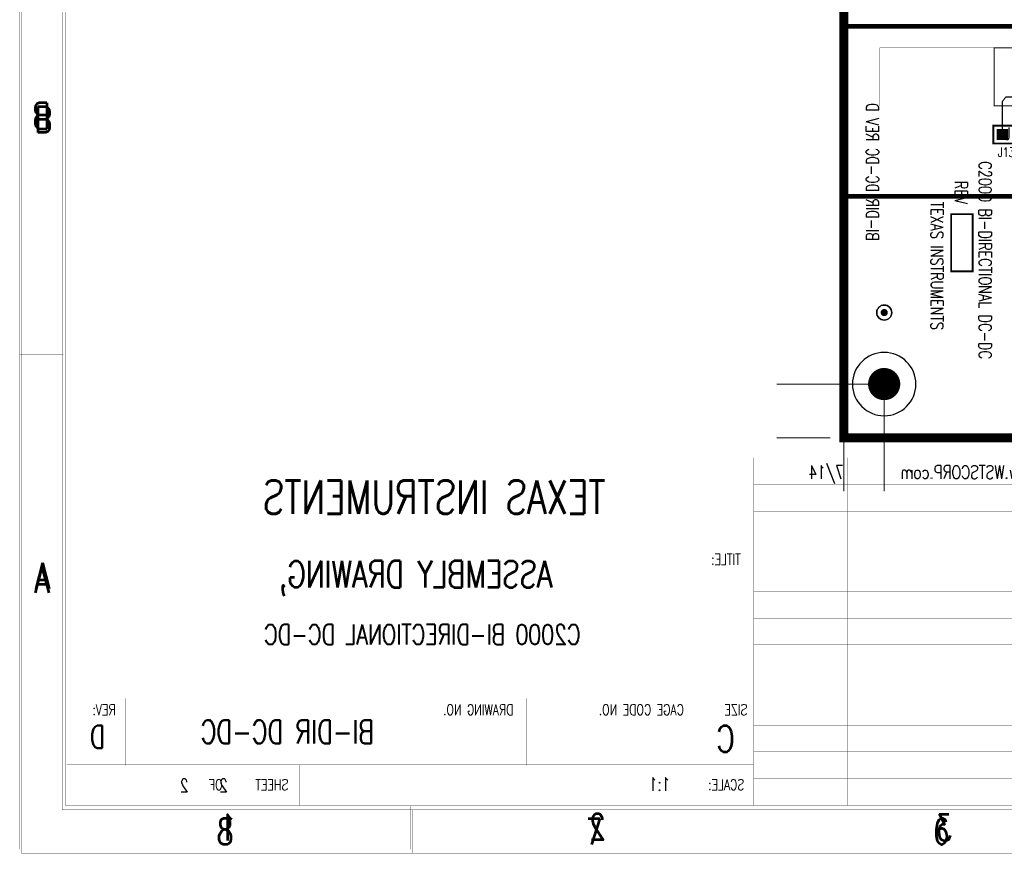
# Model space of a CAD drawing. Extents: x -4.8 to 11.7, y -3.6 to 8.1.
# Tile 1 of 53: x -4.8 to 0.7, y -2.6 to 2. Entities that reach past the tile are written whole.
import ezdxf
from ezdxf.enums import TextEntityAlignment as Align

# ---------------------------------------------------------------- set-up
doc = ezdxf.new("R2010")
doc.units = 0
for name, pattern in [('KEEPOUT_00011101$0', [2, 1, 1]), ('KEEPOUT_00011110$0', [2, 1, 1]), ('SIG_137', [2, 1, 1]), ('TRMIDX_2048', [2, 1, 1]), ('TRMIDX_4096', [2, 1, 1])]:
    doc.linetypes.add(name, pattern=pattern)
for name, color, linetype in [('2D_LINE_02', 231, 'CONTINUOUS'), ('2D_LINE_03', 112, 'CONTINUOUS'), ('2D_LINE_129', 2, 'CONTINUOUS'), ('2D_LINE_130', 106, 'CONTINUOUS'), ('BOARD_OUTLINE_00', 254, 'CONTINUOUS'), ('COPPER_123', 255, 'CONTINUOUS'), ('DIMENSION1_122', 254, 'CONTINUOUS'), ('DIMENSION2_122', 254, 'CONTINUOUS'), ('DIMENSION3_122', 254, 'CONTINUOUS'), ('DIMENSION4_122', 254, 'CONTINUOUS'), ('DIMENSION5_122', 254, 'CONTINUOUS'), ('DIMENSION6_122', 254, 'CONTINUOUS'), ('DIMENSION7_122', 254, 'CONTINUOUS'), ('DRIL_NPLTE_THRU_01', 16, 'CONTINUOUS'), ('DRIL_NPLTE_THRU_04', 176, 'CONTINUOUS'), ('DRIL_PLTE_THRU_01', 16, 'CONTINUOUS'), ('DRIL_PLTE_THRU_04', 176, 'CONTINUOUS'), ('DRIL_SYMBOL', 254, 'CONTINUOUS'), ('KEEPOUT_-1', 254, 'CONTINUOUS'), ('KEEPOUT_00', 2, 'CONTINUOUS'), ('KEEPOUT_01', 2, 'CONTINUOUS'), ('PADS_BOT', 5, 'CONTINUOUS'), ('PADS_INNER', 1, 'CONTINUOUS'), ('PADS_TOP', 1, 'CONTINUOUS'), ('PART_NAME_123', 255, 'CONTINUOUS'), ('PART_NAME_129', 2, 'CONTINUOUS'), ('PART_TOP_2DLINE_123', 255, 'CONTINUOUS'), ('PART_TOP_2DLINE_129', 2, 'CONTINUOUS'), ('TEXT_04', 5, 'CONTINUOUS'), ('TEXT_123', 255, 'CONTINUOUS'), ('TEXT_129', 2, 'CONTINUOUS'), ('TEXT_130', 106, 'CONTINUOUS'), ('TRACE_01', 1, 'CONTINUOUS')]:
    doc.layers.add(name, color=color, linetype=linetype)
doc.styles.add('W0$00075', font='simplex', dxfattribs={"width": 0.75})
doc.styles.add('W0$001', font='simplex', dxfattribs={"width": 0.75})
doc.styles.add('W0$006', font='simplex', dxfattribs={"width": 0.75})
doc.styles.add('W0$008', font='simplex', dxfattribs={"width": 0.75})
doc.styles.add('W0$01', font='simplex', dxfattribs={"width": 0.75})

# ---------------------------------------------------------------- blocks, each defined once
blk = doc.blocks.new('SMOOTH_0$01')
at = {"const_width": 0.005}
blk.add_lwpolyline([(-0.0025, 0, 1), (0.0025, 0, 1)], format="xyb", close=True, dxfattribs=at)
blk = doc.blocks.new('BOARD_1')
at = {"layer": 'BOARD_OUTLINE_00', "const_width": 0.01}
blk.add_lwpolyline([(0.0943, 1.2005), (7.4193, 1.2005), (7.4193, -5.5995), (0.0943, -5.5995)], close=True, dxfattribs=at)
at = {"layer": 'BOARD_OUTLINE_00'}
blk.add_blockref('SMOOTH_0$01', (0.0943, -5.5995), dxfattribs=at)
blk = doc.blocks.new('SMOOTH_0$001')
at = {"const_width": 0.0005}
blk.add_lwpolyline([(-0.00025, 0, 1), (0.00025, 0, 1)], format="xyb", close=True, dxfattribs=at)
blk = doc.blocks.new('DRAWING_89')
at = {"layer": '2D_LINE_130', "const_width": 0.001}
for points in [[(15.9061172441, -0.4698507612), (-0.5923828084, -0.4698507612), (-0.5923828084, 10.2056492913), (15.9061172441, 10.2056492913)], [(15.6786766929, -0.227225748), (-0.3345743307, -0.227225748), (-0.3345743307, 9.9630243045), (15.6786766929, 9.9630243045)]]:
    blk.add_lwpolyline(points, close=True, dxfattribs=at)
for points in [[(-0.3497577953, 2.2960743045), (-0.5923828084, 2.2960743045)], [(9.1542412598, 1.7187555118), (-0.336285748, 1.7187555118)], [(3.5094372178, -0.2241855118), (3.5094372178, 1.7187555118)], [(4.0325367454, -0.2241855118), (4.0325367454, 1.7187555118)], [(5.3804520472, 1.5692985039), (3.5122395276, 1.5692985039)], [(5.3804520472, 1.4198415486), (3.5122395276, 1.4198415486)], [(5.3804520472, 1.2703850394), (3.5122395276, 1.2703850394)], [(3.5122395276, 1.2330192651), (-0.336285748, 1.2330192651)], [(5.3804520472, 1.1209280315), (3.5122395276, 1.1209280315)], [(5.3804520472, 0.9714710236), (3.5122395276, 0.9714710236)], [(5.3804520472, 0.8220140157), (3.5122395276, 0.8220140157)], [(5.3804520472, 0.6725580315), (3.5122395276, 0.6725580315)], [(5.3804520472, 0.5231010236), (3.5122395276, 0.5231010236)], [(3.5122395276, 0.3736425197), (-0.336285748, 0.3736425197)], [(0, 0), (0, 0.3736425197)], [(2.2418550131, 0), (2.2418550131, 0.3736425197)], [(3.2133255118, 0), (3.2133255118, 0.3736425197)], [(5.3804520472, 0.3736440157), (3.5122395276, 0.3736440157)], [(5.3804520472, 0.2241870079), (3.5122395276, 0.2241870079)], [(5.3804520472, 0.07473), (3.5122395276, 0.07473)], [(3.5101620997, 0.0019753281), (-0.3278414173, 0.0019753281)], [(0.9714705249, -0.2241855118), (0.9714705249, 0)], [(2.7649545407, -0.2241855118), (2.7649545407, 0)], [(5.3804520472, -0.0747265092), (3.5122395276, -0.0747265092)], [(1.5912422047, -0.4698507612), (1.5912422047, -0.227225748)], [(3.5322422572, -0.4698507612), (3.5322422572, -0.227225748)]]:
    blk.add_lwpolyline(points, dxfattribs=at)
at = {"layer": '2D_LINE_130'}
for p in [(-0.5923828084, 2.2960743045), (-0.3497577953, 2.2960743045), (-0.336285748, 1.7187555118), (3.5094372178, 1.7187555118), (4.0325367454, 1.7187555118), (3.5122395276, 1.5692985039), (3.5122395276, 1.4198415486), (3.5122395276, 1.2703850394), (-0.336285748, 1.2330192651), (3.5122395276, 1.2330192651), (3.5122395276, 1.1209280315), (3.5122395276, 0.9714710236), (3.5122395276, 0.8220140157), (3.5122395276, 0.6725580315), (3.5122395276, 0.5231010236), (-0.336285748, 0.3736425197), (0, 0.3736425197), (2.2418550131, 0.3736425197), (3.2133255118, 0.3736425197), (3.5122395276, 0.3736440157), (3.5122395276, 0.3736425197), (3.5122395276, 0.2241870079), (3.5122395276, 0.07473), (-0.3278414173, 0.0019753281), (0, 0), (0.9714705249, 0), (2.2418550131, 0), (2.7649545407, 0), (3.2133255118, 0), (3.5101620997, 0.0019753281), (3.5122395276, -0.0747265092), (-0.3345743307, -0.227225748), (0.9714705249, -0.2241855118), (1.5912422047, -0.227225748), (2.7649545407, -0.2241855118), (3.5094372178, -0.2241855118), (3.5322422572, -0.227225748), (4.0325367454, -0.2241855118), (-0.5923828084, -0.4698507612), (1.5912422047, -0.4698507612), (3.5322422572, -0.4698507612)]:
    blk.add_blockref('SMOOTH_0$001', p, dxfattribs=at)
at = {"layer": 'TEXT_130', "style": 'W0$00075', "text_generation_flag": 2, "width": 0.75}
for s, height, p in [('B', 0.1455749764, (-0.4225452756, 3.5577243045)), ('www.WSTSCORP.com      7/14', 0.074732, (5.0947, 1.6003)), ('TITLE:', 0.059782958, (3.4375110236, 1.1209280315)), ('A', 0.1455749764, (-0.4225452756, 0.9858992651)), ('REV:', 0.059782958, (-0.0560538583, 0.2802318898)), ('DRAWING NO.', 0.059782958, (2.1671190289, 0.2802318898)), ('CAGE CODE NO.', 0.059782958, (3.1199148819, 0.2802318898)), ('SIZE', 0.059782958, (3.4748752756, 0.2802318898)), ('D', 0.126, (-0.1151, 0.0951)), ('C', 0.149457, (3.4030537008, 0.0726425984)), ('2    2', 0.074732, (0.5701172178, -0.1511007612)), ('SHEET     OF   ', 0.059782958, (0.9091319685, -0.1390214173)), ('1:1', 0.0747286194, (3.0441198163, -0.143928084)), ('SCALE:', 0.059782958, (3.4571795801, -0.1390214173)), ('2', 0.1455749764, (2.6830547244, -0.4164732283)), ('3', 0.1455749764, (4.6240547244, -0.421325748)), ('1', 0.1455749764, (0.6207422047, -0.421325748))]:
    blk.add_text(s, height=height, dxfattribs=at).set_placement(p)
for s, height, p in [('TEXAS INSTRUMENTS ', 0.186816, (1.6763672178, 1.4988992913)), ('ASSEMBLY DRAWING,', 0.149457, (1.6201172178, 1.0676492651)), ('C2000 BI-DIRECTIONAL DC-DC', 0.112098, (1.6576172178, 0.7301492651)), ('BI-DIR DC-DC ', 0.130781, (0.8701172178, 0.1863992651))]:
    blk.add_text(s, height=height, dxfattribs=at).set_placement(p, align=Align.MIDDLE_CENTER)
blk = doc.blocks.new('DRAWING_94')
at = {"layer": '2D_LINE_129', "const_width": 0.001}
blk.add_lwpolyline([(0, 0), (16.4985000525, 0), (16.4985000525, 10.6755000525), (0, 10.6755000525)], close=True, dxfattribs=at)
at = {"layer": '2D_LINE_129'}
blk.add_blockref('SMOOTH_0$001', (0, 0), dxfattribs=at)
blk = doc.blocks.new('DRAWING_117')
at = {"layer": '2D_LINE_129', "const_width": 0.001}
blk.add_lwpolyline([(0, 0), (16.0132510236, 0), (16.0132510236, 10.1902500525), (0, 10.1902500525)], close=True, dxfattribs=at)
at = {"layer": '2D_LINE_129'}
blk.add_blockref('SMOOTH_0$001', (0, 0), dxfattribs=at)
blk = doc.blocks.new('DRAWING_128')
at = {"layer": '2D_LINE_129', "const_width": 0.001}
blk.add_lwpolyline([(0, 0), (0.2426249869, 0)], dxfattribs=at)
at = {"layer": '2D_LINE_129'}
for p in [(0, 0), (0.2426249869, 0)]:
    blk.add_blockref('SMOOTH_0$001', p, dxfattribs=at)
blk = doc.blocks.new('DRAWING_129')
at = {"layer": '2D_LINE_129', "const_width": 0.001}
blk.add_lwpolyline([(0, 0), (0, 0.2426250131)], dxfattribs=at)
at = {"layer": '2D_LINE_129'}
for p in [(0, 0.2426250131), (0, 0)]:
    blk.add_blockref('SMOOTH_0$001', p, dxfattribs=at)
blk = doc.blocks.new('DRAWING_130')
at = {"layer": '2D_LINE_129', "const_width": 0.001}
blk.add_lwpolyline([(0, 0), (0, 0.2426250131)], dxfattribs=at)
at = {"layer": '2D_LINE_129'}
for p in [(0, 0.2426250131), (0, 0)]:
    blk.add_blockref('SMOOTH_0$001', p, dxfattribs=at)
blk = doc.blocks.new('SMOOTH_0$05')
at = {"const_width": 0.025}
blk.add_lwpolyline([(-0.0125, 0, 1), (0.0125, 0, 1)], format="xyb", close=True, dxfattribs=at)
blk = doc.blocks.new('DRAWING_167')
at = {"layer": '2D_LINE_02', "const_width": 0.05}
blk.add_lwpolyline([(0.0943, 1.2005), (7.4193, 1.2005), (7.4193, -5.5995), (0.0943, -5.5995)], close=True, dxfattribs=at)
at = {"layer": '2D_LINE_02'}
blk.add_blockref('SMOOTH_0$05', (0.0943, -5.5995), dxfattribs=at)
blk = doc.blocks.new('DRAWING_168')
at = {"layer": '2D_LINE_03', "const_width": 0.05}
blk.add_lwpolyline([(0.0943, 1.2005), (7.4193, 1.2005), (7.4193, -5.5995), (0.0943, -5.5995)], close=True, dxfattribs=at)
at = {"layer": '2D_LINE_03'}
blk.add_blockref('SMOOTH_0$05', (0.0943, -5.5995), dxfattribs=at)
blk = doc.blocks.new('SMOOTH_0$025')
at = {"const_width": 0.0125}
blk.add_lwpolyline([(-0.00625, 0, 1), (0.00625, 0, 1)], format="xyb", close=True, dxfattribs=at)
blk = doc.blocks.new('DRAWING_169')
at = {"layer": '2D_LINE_03', "const_width": 0.025}
blk.add_lwpolyline([(0.02, 0), (-1.2255, 0), (-1.2255, 0.95), (3.2, 0.95), (3.2, 0.85), (4.1, 0.85), (4.1, 0.4), (4.15, 0.4), (4.15, -1.145), (3.74, -1.145), (3.74, 0.45), (0.02, 0.45)], close=True, dxfattribs=at)
at = {"layer": '2D_LINE_03'}
for p in [(-1.2255, 0.95), (3.2, 0.95), (3.2, 0.85), (4.1, 0.85), (0.02, 0.45), (3.74, 0.45), (4.1, 0.4), (4.15, 0.4), (-1.2255, 0), (0.02, 0), (3.74, -1.145), (4.15, -1.145)]:
    blk.add_blockref('SMOOTH_0$025', p, dxfattribs=at)
blk = doc.blocks.new('DRAWING_170')
at = {"layer": '2D_LINE_03', "const_width": 0.025}
blk.add_lwpolyline([(-0.015, 0.035), (-0.425, 0.035), (-0.425, 1.63), (-4.145, 1.63), (-4.145, 1.18), (-5.3905, 1.18), (-5.3905, -0.1697), (-0.015, -0.1697)], close=True, dxfattribs=at)
at = {"layer": '2D_LINE_03'}
for p in [(-4.145, 1.63), (-0.425, 1.63), (-5.3905, 1.18), (-4.145, 1.18), (-0.425, 0.035), (-0.015, 0.035), (-5.3905, -0.1697), (-0.015, -0.1697)]:
    blk.add_blockref('SMOOTH_0$025', p, dxfattribs=at)
blk = doc.blocks.new('DRAWING_276')
at = {"layer": '2D_LINE_02', "const_width": 0.05}
blk.add_lwpolyline([(0.0746, 0.0502), (4.145, 0.0502), (4.145, -0.675), (3.4351, -0.675), (3.4351, -0.9951), (3.57, -0.9951), (3.57, -4.45), (2.89, -4.45), (2.89, -3.38), (0.0746, -3.38)], close=True, dxfattribs=at)
at = {"layer": '2D_LINE_02'}
for p in [(0.0746, 0.0502), (4.145, 0.0502), (3.4351, -0.675), (4.145, -0.675), (3.4351, -0.9951), (3.57, -0.9951), (0.0746, -3.38), (2.89, -3.38), (2.89, -4.45), (3.57, -4.45)]:
    blk.add_blockref('SMOOTH_0$05', p, dxfattribs=at)
blk = doc.blocks.new('D_2dfeghi_539')
at = {"layer": 'DIMENSION1_122', "linetype": 'TRMIDX_4096', "const_width": 0.005}
blk.add_lwpolyline([(-0.55, 0)], close=True, dxfattribs=at)
at = {"layer": 'DIMENSION2_122', "linetype": 'TRMIDX_4096', "const_width": 0.005}
blk.add_lwpolyline([(-0.55, -0.3)], close=True, dxfattribs=at)
at = {"layer": 'DIMENSION3_122', "linetype": 'TRMIDX_4096', "const_width": 0.005}
blk.add_lwpolyline([(-0.55, 0), (-0.55, 0), (-0.55, 0)], close=True, dxfattribs=at)
at = {"layer": 'DIMENSION4_122', "linetype": 'TRMIDX_4096', "const_width": 0.005}
blk.add_lwpolyline([(-0.55, -0.3), (-0.55, -0.3), (-0.55, -0.3)], close=True, dxfattribs=at)
at = {"layer": 'DIMENSION5_122', "linetype": 'TRMIDX_4096', "const_width": 0.005}
blk.add_lwpolyline([(-0.05, 0), (-0.6, 0)], dxfattribs=at)
at = {"layer": 'DIMENSION6_122', "linetype": 'TRMIDX_4096', "const_width": 0.005}
blk.add_lwpolyline([(-0.3, -0.3), (-0.6, -0.3)], dxfattribs=at)
at = {"layer": 'DIMENSION7_122', "linetype": 'TRMIDX_4096', "const_width": 0.001}
for points in [[(0, 0), (2.62467e-05, 0)], [(-0.25, -0.3), (-0.2499737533, -0.3)]]:
    blk.add_lwpolyline(points, dxfattribs=at)
blk = doc.blocks.new('D_2dfeghi_540')
at = {"layer": 'DIMENSION1_122', "linetype": 'TRMIDX_4096', "const_width": 0.005}
blk.add_lwpolyline([(-0.55, 0)], close=True, dxfattribs=at)
at = {"layer": 'DIMENSION2_122', "linetype": 'TRMIDX_4096', "const_width": 0.005}
blk.add_lwpolyline([(-0.55, 6.5)], close=True, dxfattribs=at)
at = {"layer": 'DIMENSION3_122', "linetype": 'TRMIDX_4096', "const_width": 0.005}
blk.add_lwpolyline([(-0.55, 0), (-0.55, 0), (-0.55, 0)], close=True, dxfattribs=at)
at = {"layer": 'DIMENSION4_122', "linetype": 'TRMIDX_4096', "const_width": 0.005}
blk.add_lwpolyline([(-0.55, 6.5), (-0.55, 6.5), (-0.55, 6.5)], close=True, dxfattribs=at)
at = {"layer": 'DIMENSION5_122', "linetype": 'TRMIDX_4096', "const_width": 0.005}
blk.add_lwpolyline([(-0.05, 0), (-0.6, 0)], dxfattribs=at)
at = {"layer": 'DIMENSION6_122', "linetype": 'TRMIDX_4096', "const_width": 0.005}
blk.add_lwpolyline([(-0.275, 6.5), (-0.6, 6.5)], dxfattribs=at)
at = {"layer": 'DIMENSION7_122', "linetype": 'TRMIDX_4096', "const_width": 0.001}
for points in [[(-0.225, 6.5), (-0.2249737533, 6.5)], [(0, 0), (2.62467e-05, 0)]]:
    blk.add_lwpolyline(points, dxfattribs=at)
blk = doc.blocks.new('D_1dfeghi_541')
at = {"layer": 'DIMENSION1_122', "linetype": 'TRMIDX_2048', "const_width": 0.005}
blk.add_lwpolyline([(0, -0.55)], close=True, dxfattribs=at)
at = {"layer": 'DIMENSION2_122', "linetype": 'TRMIDX_2048', "const_width": 0.005}
blk.add_lwpolyline([(-0.225, -0.55)], close=True, dxfattribs=at)
at = {"layer": 'DIMENSION3_122', "linetype": 'TRMIDX_2048', "const_width": 0.005}
blk.add_lwpolyline([(0, -0.55), (0, -0.55), (0, -0.55)], close=True, dxfattribs=at)
at = {"layer": 'DIMENSION4_122', "linetype": 'TRMIDX_2048', "const_width": 0.005}
blk.add_lwpolyline([(-0.225, -0.55), (-0.225, -0.55), (-0.225, -0.55)], close=True, dxfattribs=at)
at = {"layer": 'DIMENSION5_122', "linetype": 'TRMIDX_2048', "const_width": 0.005}
blk.add_lwpolyline([(0, -0.05), (0, -0.6)], dxfattribs=at)
at = {"layer": 'DIMENSION6_122', "linetype": 'TRMIDX_2048', "const_width": 0.005}
blk.add_lwpolyline([(-0.225, -0.275), (-0.225, -0.6)], dxfattribs=at)
at = {"layer": 'DIMENSION7_122', "linetype": 'TRMIDX_2048', "const_width": 0.001}
for points in [[(0, 0), (2.62467e-05, 0)], [(-0.225, -0.225), (-0.2249737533, -0.225)]]:
    blk.add_lwpolyline(points, dxfattribs=at)
blk = doc.blocks.new('D_1dfeghi_542')
at = {"layer": 'DIMENSION1_122', "linetype": 'TRMIDX_2048', "const_width": 0.005}
blk.add_lwpolyline([(0, -0.55)], close=True, dxfattribs=at)
at = {"layer": 'DIMENSION3_122', "linetype": 'TRMIDX_2048', "const_width": 0.005}
blk.add_lwpolyline([(0, -0.55), (0, -0.55), (0, -0.55)], close=True, dxfattribs=at)
at = {"layer": 'DIMENSION5_122', "linetype": 'TRMIDX_2048', "const_width": 0.005}
blk.add_lwpolyline([(0, -0.05), (0, -0.6)], dxfattribs=at)
at = {"layer": 'DIMENSION7_122', "linetype": 'TRMIDX_2048', "const_width": 0.001}
blk.add_lwpolyline([(0, 0), (2.62467e-05, 0)], dxfattribs=at)
blk = doc.blocks.new('COPPER_548')
at = {"layer": 'COPPER_123', "const_width": 0.01}
blk.add_lwpolyline([(0, 0), (0.12, 0), (0.12, -0.32), (0, -0.32)], close=True, dxfattribs=at)
at = {"layer": 'COPPER_123'}
for p in [(0, 0), (0.12, 0), (0, -0.32), (0.12, -0.32)]:
    blk.add_blockref('SMOOTH_0$01', p, dxfattribs=at)
blk = doc.blocks.new('PART_BODY_TOP_208')
at = {"layer": 'PART_TOP_2DLINE_123', "const_width": 0.01}
blk.add_lwpolyline([(-0.05, -0.05), (-0.05, 0.05), (0.15, 0.05), (0.15, -0.05), (-0.05, -0.05)], dxfattribs=at)
at = {"layer": 'PART_TOP_2DLINE_129', "const_width": 0.001}
blk.add_lwpolyline([(-0.05, -0.05), (-0.05, 0.05), (0.15, 0.05), (0.15, -0.05), (-0.05, -0.05)], dxfattribs=at)
at = {"layer": 'PART_TOP_2DLINE_123'}
for p in [(-0.05, 0.05), (0.15, 0.05), (-0.05, -0.05), (-0.05, -0.05), (0.15, -0.05)]:
    blk.add_blockref('SMOOTH_0$01', p, dxfattribs=at)
at = {"layer": 'PART_TOP_2DLINE_129'}
for p in [(-0.05, 0.05), (0.15, 0.05), (-0.05, -0.05), (-0.05, -0.05), (0.15, -0.05)]:
    blk.add_blockref('SMOOTH_0$001', p, dxfattribs=at)
blk = doc.blocks.new('DRIL_SYMBOL_0$042')
at = {"layer": 'DRIL_SYMBOL', "const_width": 0.002}
for points in [[(-0.01, 0), (0.01, 0)], [(0, -0.01), (0, 0.01)]]:
    blk.add_lwpolyline(points, dxfattribs=at)
blk = doc.blocks.new('DRIL_HOLE_0$042')
at = {"const_width": 0.021}
blk.add_lwpolyline([(-0.0105, 0, 1), (0.0105, 0, 1)], format="xyb", close=True, dxfattribs=at)
blk.add_blockref('DRIL_SYMBOL_0$042', (0, 0))
blk = doc.blocks.new('PAD_75')
at = {"const_width": 0.031}
blk.add_lwpolyline([(0, -0.0155, 1), (0, 0.0155, 1)], format="xyb", close=True, dxfattribs=at)
blk = doc.blocks.new('PAD_76')
at = {"const_width": 0.062}
blk.add_lwpolyline([(-0.031, 0), (0.031, 0)], dxfattribs=at)
blk = doc.blocks.new('STK_TOP_53')
at = {"layer": 'DRIL_PLTE_THRU_01'}
blk.add_blockref('DRIL_HOLE_0$042', (0, 0), dxfattribs=at)
at = {"layer": 'DRIL_PLTE_THRU_04'}
blk.add_blockref('DRIL_HOLE_0$042', (0, 0), dxfattribs=at)
at = {"layer": 'PADS_BOT'}
blk.add_blockref('PAD_76', (0, 0), dxfattribs=at)
at = {"layer": 'PADS_INNER'}
blk.add_blockref('PAD_75', (0, 0), dxfattribs=at)
at = {"layer": 'PADS_TOP'}
blk.add_blockref('PAD_76', (0, 0), dxfattribs=at)
blk = doc.blocks.new('STK_TOP_54')
at = {"layer": 'DRIL_PLTE_THRU_01'}
blk.add_blockref('DRIL_HOLE_0$042', (0, 0), dxfattribs=at)
at = {"layer": 'DRIL_PLTE_THRU_04'}
blk.add_blockref('DRIL_HOLE_0$042', (0, 0), dxfattribs=at)
at = {"layer": 'PADS_BOT'}
blk.add_blockref('PAD_75', (0, 0), dxfattribs=at)
at = {"layer": 'PADS_INNER'}
blk.add_blockref('PAD_75', (0, 0), dxfattribs=at)
at = {"layer": 'PADS_TOP'}
blk.add_blockref('PAD_75', (0, 0), dxfattribs=at)
blk = doc.blocks.new('SYM_TOP_41')
for name, p in [('STK_TOP_53', (0, 0)), ('PART_BODY_TOP_208', (0, 0)), ('STK_TOP_54', (0.1, 0))]:
    blk.add_blockref(name, p)
blk = doc.blocks.new('PART_TOP_168')
blk.add_blockref('SYM_TOP_41', (0, 0))
at = {"layer": 'PART_NAME_123', "style": 'W0$008', "width": 0.75}
blk.add_text('J13', height=0.0525, dxfattribs=at).set_placement((-0.025, -0.125))
at = {"layer": 'PART_NAME_129', "style": 'W0$001', "width": 0.75}
blk.add_text('J13', height=0.07, dxfattribs=at).set_placement((0.01, -0.03))
blk = doc.blocks.new('SMOOTH_0$006')
at = {"const_width": 0.003}
blk.add_lwpolyline([(-0.0015, 0, 1), (0.0015, 0, 1)], format="xyb", close=True, dxfattribs=at)
blk = doc.blocks.new('PART_BODY_TOP_252')
at = {"layer": 'PART_TOP_2DLINE_123', "const_width": 0.006}
blk.add_lwpolyline([(-0.5, 0.2), (3.295, 0.2), (3.295, -0.125), (-0.5, -0.125)], close=True, dxfattribs=at)
at = {"layer": 'PART_TOP_2DLINE_129', "const_width": 0.001}
blk.add_lwpolyline([(-1.095, 0.2), (3.935, 0.2), (3.935, -0.125), (-1.095, -0.125)], close=True, dxfattribs=at)
at = {"layer": 'PART_TOP_2DLINE_123'}
for p in [(-0.5, 0.2), (3.295, 0.2), (-0.5, -0.125), (3.295, -0.125)]:
    blk.add_blockref('SMOOTH_0$006', p, dxfattribs=at)
at = {"layer": 'PART_TOP_2DLINE_129'}
for p in [(-1.095, 0.2), (3.935, 0.2), (-1.095, -0.125), (3.935, -0.125)]:
    blk.add_blockref('SMOOTH_0$001', p, dxfattribs=at)
blk = doc.blocks.new('DRIL_SYMBOL_0$03')
at = {"layer": 'DRIL_SYMBOL', "const_width": 0.002}
for points in [[(-0.01, 0), (0.01, 0)], [(0, -0.01), (0, 0.01)]]:
    blk.add_lwpolyline(points, dxfattribs=at)
blk = doc.blocks.new('DRIL_HOLE_0$03')
at = {"const_width": 0.015}
blk.add_lwpolyline([(-0.0075, 0, 1), (0.0075, 0, 1)], format="xyb", close=True, dxfattribs=at)
blk.add_blockref('DRIL_SYMBOL_0$03', (0, 0))
blk = doc.blocks.new('PAD_115')
at = {"const_width": 0.025}
blk.add_lwpolyline([(0, -0.0125, 1), (0, 0.0125, 1)], format="xyb", close=True, dxfattribs=at)
blk = doc.blocks.new('PAD_116')
at = {"const_width": 0.05}
blk.add_lwpolyline([(-0.025, 0), (0.025, 0)], dxfattribs=at)
blk = doc.blocks.new('STK_TOP_99')
at = {"layer": 'DRIL_PLTE_THRU_01'}
blk.add_blockref('DRIL_HOLE_0$03', (0, 0), dxfattribs=at)
at = {"layer": 'DRIL_PLTE_THRU_04'}
blk.add_blockref('DRIL_HOLE_0$03', (0, 0), dxfattribs=at)
at = {"layer": 'PADS_BOT'}
blk.add_blockref('PAD_116', (0, 0), dxfattribs=at)
at = {"layer": 'PADS_INNER'}
blk.add_blockref('PAD_115', (0, 0), dxfattribs=at)
at = {"layer": 'PADS_TOP'}
blk.add_blockref('PAD_116', (0, 0), dxfattribs=at)
blk = doc.blocks.new('STK_TOP_98')
at = {"layer": 'DRIL_PLTE_THRU_01'}
blk.add_blockref('DRIL_HOLE_0$03', (0, 0), dxfattribs=at)
at = {"layer": 'DRIL_PLTE_THRU_04'}
blk.add_blockref('DRIL_HOLE_0$03', (0, 0), dxfattribs=at)
at = {"layer": 'PADS_BOT'}
blk.add_blockref('PAD_115', (0, 0), dxfattribs=at)
at = {"layer": 'PADS_INNER'}
blk.add_blockref('PAD_115', (0, 0), dxfattribs=at)
at = {"layer": 'PADS_TOP'}
blk.add_blockref('PAD_115', (0, 0), dxfattribs=at)
blk = doc.blocks.new('DRIL_SYMBOL_0$096')
at = {"layer": 'DRIL_SYMBOL', "const_width": 0.002}
for points in [[(-0.01, 0), (0.01, 0)], [(0, -0.01), (0, 0.01)]]:
    blk.add_lwpolyline(points, dxfattribs=at)
blk = doc.blocks.new('DRIL_HOLE_0$096')
at = {"const_width": 0.048}
blk.add_lwpolyline([(-0.024, 0, 1), (0.024, 0, 1)], format="xyb", close=True, dxfattribs=at)
blk.add_blockref('DRIL_SYMBOL_0$096', (0, 0))
blk = doc.blocks.new('PAD_117')
at = {"const_width": 0.0025}
blk.add_lwpolyline([(0, -0.00125, 1), (0, 0.00125, 1)], format="xyb", close=True, dxfattribs=at)
blk = doc.blocks.new('STK_TOP_177')
at = {"layer": 'DRIL_NPLTE_THRU_01'}
blk.add_blockref('DRIL_HOLE_0$096', (0, 0), dxfattribs=at)
at = {"layer": 'DRIL_NPLTE_THRU_04'}
blk.add_blockref('DRIL_HOLE_0$096', (0, 0), dxfattribs=at)
at = {"layer": 'PADS_BOT'}
blk.add_blockref('PAD_117', (0, 0), dxfattribs=at)
at = {"layer": 'PADS_INNER'}
blk.add_blockref('PAD_117', (0, 0), dxfattribs=at)
at = {"layer": 'PADS_TOP'}
blk.add_blockref('PAD_117', (0, 0), dxfattribs=at)
blk = doc.blocks.new('SYM_TOP_85')
for name, p in [('PART_BODY_TOP_252', (0, 0)), ('STK_TOP_98', (0, 0.15)), ('STK_TOP_98', (0.1, 0.15)), ('STK_TOP_98', (0.2, 0.15)), ('STK_TOP_98', (0.5, 0.15)), ('STK_TOP_98', (0.6, 0.15)), ('STK_TOP_98', (0.7, 0.15)), ('STK_TOP_98', (0.8, 0.15)), ('STK_TOP_98', (0.9, 0.15)), ('STK_TOP_98', (1, 0.15)), ('STK_TOP_98', (1.1, 0.15)), ('STK_TOP_98', (1.2, 0.15)), ('STK_TOP_98', (1.5, 0.15)), ('STK_TOP_98', (1.6, 0.15)), ('STK_TOP_98', (1.7, 0.15)), ('STK_TOP_98', (1.8, 0.15)), ('STK_TOP_98', (1.9, 0.15)), ('STK_TOP_98', (2, 0.15)), ('STK_TOP_98', (2.1, 0.15)), ('STK_TOP_98', (2.2, 0.15)), ('STK_TOP_98', (2.3, 0.15)), ('STK_TOP_98', (2.4, 0.15)), ('STK_TOP_98', (2.5, 0.15)), ('STK_TOP_98', (2.6, 0.15)), ('STK_TOP_98', (2.7, 0.15)), ('STK_TOP_98', (2.8, 0.15)), ('STK_TOP_177', (-0.125, 0.035)), ('STK_TOP_98', (0.05, 0.075)), ('STK_TOP_98', (0.15, 0.075)), ('STK_TOP_98', (0.25, 0.075)), ('STK_TOP_98', (0.55, 0.075)), ('STK_TOP_98', (0.65, 0.075)), ('STK_TOP_98', (0.75, 0.075)), ('STK_TOP_98', (0.85, 0.075)), ('STK_TOP_98', (0.95, 0.075)), ('STK_TOP_98', (1.05, 0.075)), ('STK_TOP_98', (1.15, 0.075)), ('STK_TOP_98', (1.25, 0.075)), ('STK_TOP_98', (1.55, 0.075)), ('STK_TOP_98', (1.65, 0.075)), ('STK_TOP_98', (1.75, 0.075)), ('STK_TOP_98', (1.85, 0.075)), ('STK_TOP_98', (1.95, 0.075)), ('STK_TOP_98', (2.05, 0.075)), ('STK_TOP_98', (2.15, 0.075)), ('STK_TOP_98', (2.25, 0.075)), ('STK_TOP_98', (2.35, 0.075)), ('STK_TOP_98', (2.45, 0.075)), ('STK_TOP_98', (2.55, 0.075)), ('STK_TOP_98', (2.65, 0.075)), ('STK_TOP_98', (2.75, 0.075)), ('STK_TOP_98', (2.85, 0.075)), ('STK_TOP_177', (2.975, 0.035)), ('STK_TOP_99', (0, 0)), ('STK_TOP_98', (0.1, 0)), ('STK_TOP_98', (0.2, 0)), ('STK_TOP_98', (0.5, 0)), ('STK_TOP_98', (0.6, 0)), ('STK_TOP_98', (0.7, 0)), ('STK_TOP_98', (0.8, 0)), ('STK_TOP_98', (0.9, 0)), ('STK_TOP_98', (1, 0)), ('STK_TOP_98', (1.1, 0)), ('STK_TOP_98', (1.2, 0)), ('STK_TOP_98', (1.5, 0)), ('STK_TOP_98', (1.6, 0)), ('STK_TOP_98', (1.7, 0)), ('STK_TOP_98', (1.8, 0)), ('STK_TOP_98', (1.9, 0)), ('STK_TOP_98', (2, 0)), ('STK_TOP_98', (2.1, 0)), ('STK_TOP_98', (2.2, 0)), ('STK_TOP_98', (2.3, 0)), ('STK_TOP_98', (2.4, 0)), ('STK_TOP_98', (2.5, 0)), ('STK_TOP_98', (2.6, 0)), ('STK_TOP_98', (2.7, 0)), ('STK_TOP_98', (2.8, 0)), ('STK_TOP_98', (0.05, -0.075)), ('STK_TOP_98', (0.15, -0.075)), ('STK_TOP_98', (0.25, -0.075)), ('STK_TOP_98', (0.55, -0.075)), ('STK_TOP_98', (0.65, -0.075)), ('STK_TOP_98', (0.75, -0.075)), ('STK_TOP_98', (0.85, -0.075)), ('STK_TOP_98', (0.95, -0.075)), ('STK_TOP_98', (1.05, -0.075)), ('STK_TOP_98', (1.15, -0.075)), ('STK_TOP_98', (1.25, -0.075)), ('STK_TOP_98', (1.55, -0.075)), ('STK_TOP_98', (1.65, -0.075)), ('STK_TOP_98', (1.75, -0.075)), ('STK_TOP_98', (1.85, -0.075)), ('STK_TOP_98', (1.95, -0.075)), ('STK_TOP_98', (2.05, -0.075)), ('STK_TOP_98', (2.15, -0.075)), ('STK_TOP_98', (2.25, -0.075)), ('STK_TOP_98', (2.35, -0.075)), ('STK_TOP_98', (2.45, -0.075)), ('STK_TOP_98', (2.55, -0.075)), ('STK_TOP_98', (2.65, -0.075)), ('STK_TOP_98', (2.75, -0.075)), ('STK_TOP_98', (2.85, -0.075))]:
    blk.add_blockref(name, p)
blk = doc.blocks.new('PART_TOP_183')
blk.add_blockref('SYM_TOP_85', (0, 0))
at = {"layer": 'PART_NAME_123', "style": 'W0$006', "width": 0.75}
blk.add_text('H2', height=0.042, rotation=180, dxfattribs=at).set_placement((0.0102, -0.1652))
at = {"layer": 'PART_NAME_129', "style": 'W0$001', "width": 0.75}
blk.add_text('H2', height=0.056, rotation=180, dxfattribs=at).set_placement((-0.2698, 0.0647999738))
blk = doc.blocks.new('PART_BODY_TOP_270')
at = {"layer": 'KEEPOUT_00', "linetype": 'KEEPOUT_00011101$0'}
blk.add_lwpolyline([(0.1771653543, 0, 1), (-0.1771653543, 0, 1)], format="xyb", close=True, dxfattribs=at)
blk = doc.blocks.new('DRIL_SYMBOL_0$18')
at = {"layer": 'DRIL_SYMBOL', "const_width": 0.002}
for points in [[(-0.01, 0), (0.01, 0)], [(0, -0.01), (0, 0.01)]]:
    blk.add_lwpolyline(points, dxfattribs=at)
blk = doc.blocks.new('DRIL_HOLE_0$18')
at = {"const_width": 0.09}
blk.add_lwpolyline([(-0.045, 0, 1), (0.045, 0, 1)], format="xyb", close=True, dxfattribs=at)
blk.add_blockref('DRIL_SYMBOL_0$18', (0, 0))
blk = doc.blocks.new('STK_TOP_143')
at = {"layer": 'DRIL_NPLTE_THRU_01'}
blk.add_blockref('DRIL_HOLE_0$18', (0, 0), dxfattribs=at)
at = {"layer": 'DRIL_NPLTE_THRU_04'}
blk.add_blockref('DRIL_HOLE_0$18', (0, 0), dxfattribs=at)
at = {"layer": 'PADS_BOT'}
blk.add_blockref('PAD_117', (0, 0), dxfattribs=at)
at = {"layer": 'PADS_INNER'}
blk.add_blockref('PAD_117', (0, 0), dxfattribs=at)
at = {"layer": 'PADS_TOP'}
blk.add_blockref('PAD_117', (0, 0), dxfattribs=at)
blk = doc.blocks.new('SYM_TOP_103')
for name, p in [('PART_BODY_TOP_270', (0, 0)), ('STK_TOP_143', (-0.0001, 0.0001))]:
    blk.add_blockref(name, p)
blk = doc.blocks.new('PART_TOP_281')
blk.add_blockref('SYM_TOP_103', (0, 0))
blk = doc.blocks.new('PART_BODY_TOP_271')
at = {"layer": 'KEEPOUT_-1', "linetype": 'KEEPOUT_00011110$0'}
blk.add_lwpolyline([(-0.0419076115, 0, 1), (0.0419076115, 0, 1)], format="xyb", close=True, dxfattribs=at)
at = {"layer": 'KEEPOUT_01', "linetype": 'KEEPOUT_00011110$0'}
blk.add_lwpolyline([(-0.0419076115, 0, 1), (0.0419076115, 0, 1)], format="xyb", close=True, dxfattribs=at)
blk = doc.blocks.new('DRIL_HOLE_0')
blk.add_lwpolyline([(0, 0, 1), (0, 0, 1)], format="xyb", close=True)
blk = doc.blocks.new('PAD_0')
blk.add_lwpolyline([(0, 0, 1), (0, 0, 1)], format="xyb", close=True)
blk = doc.blocks.new('PAD_65')
at = {"const_width": 0.02}
blk.add_lwpolyline([(0, -0.01, 1), (0, 0.01, 1)], format="xyb", close=True, dxfattribs=at)
blk = doc.blocks.new('STK_TOP_150')
at = {"layer": 'DRIL_PLTE_THRU_01'}
blk.add_blockref('DRIL_HOLE_0', (0, 0), dxfattribs=at)
at = {"layer": 'DRIL_PLTE_THRU_04'}
blk.add_blockref('DRIL_HOLE_0', (0, 0), dxfattribs=at)
at = {"layer": 'PADS_BOT'}
blk.add_blockref('PAD_0', (0, 0), dxfattribs=at)
at = {"layer": 'PADS_INNER'}
blk.add_blockref('PAD_0', (0, 0), dxfattribs=at)
at = {"layer": 'PADS_TOP'}
blk.add_blockref('PAD_65', (0, 0), dxfattribs=at)
blk = doc.blocks.new('SYM_TOP_104')
for name in ['PART_BODY_TOP_271', 'STK_TOP_150']:
    blk.add_blockref(name, (0, 0))
blk = doc.blocks.new('PART_TOP_291')
blk.add_blockref('SYM_TOP_104', (0, 0))
blk = doc.blocks.new('PART_BODY_BOT_271')
at = {"layer": 'KEEPOUT_-1', "linetype": 'KEEPOUT_00011110$0'}
blk.add_lwpolyline([(-0.0419076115, 0, 1), (0.0419076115, 0, 1)], format="xyb", close=True, dxfattribs=at)
at = {"layer": 'KEEPOUT_01', "linetype": 'KEEPOUT_00011110$0'}
blk.add_lwpolyline([(-0.0419076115, 0, 1), (0.0419076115, 0, 1)], format="xyb", close=True, dxfattribs=at)
blk = doc.blocks.new('STK_BOT_150')
at = {"layer": 'DRIL_PLTE_THRU_01'}
blk.add_blockref('DRIL_HOLE_0', (0, 0), dxfattribs=at)
at = {"layer": 'DRIL_PLTE_THRU_04'}
blk.add_blockref('DRIL_HOLE_0', (0, 0), dxfattribs=at)
at = {"layer": 'PADS_BOT'}
blk.add_blockref('PAD_65', (0, 0), dxfattribs=at)
at = {"layer": 'PADS_INNER'}
blk.add_blockref('PAD_0', (0, 0), dxfattribs=at)
at = {"layer": 'PADS_TOP'}
blk.add_blockref('PAD_0', (0, 0), dxfattribs=at)
blk = doc.blocks.new('SYM_BOT_104')
for name in ['PART_BODY_BOT_271', 'STK_BOT_150']:
    blk.add_blockref(name, (0, 0))
blk = doc.blocks.new('PART_BOT_292')
blk.add_blockref('SYM_BOT_104', (0, 0))

msp = doc.modelspace()

# ---------------------------------------------------------------- linework, layer by layer
at = {"layer": 'TRACE_01', "linetype": 'SIG_137', "const_width": 0.006}
msp.add_lwpolyline([(0.6606, 1.3946), (0.6606, 1.5796), (0.6806, 1.6046), (1.1106, 1.6046)], dxfattribs=at)

# ---------------------------------------------------------------- block references
for name, p in [('DRAWING_89', (-4.2394, -2.1304)), ('DRAWING_94', (-4.8224952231, -2.6222635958)), ('DRAWING_117', (-4.5950546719, -2.3796385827)), ('D_2dfeghi_540', (0, 0)), ('DRAWING_167', (-0.3193, 5.2995)), ('DRAWING_168', (-0.3193, 5.2995)), ('DRAWING_276', (-0.2996, 6.4498)), ('BOARD_1', (-0.3193, 5.2995)), ('DRAWING_169', (1.0005, 1.0497)), ('DRAWING_170', (5.1655, -0.1303)), ('PART_TOP_168', (0.6606, 1.3946)), ('COPPER_548', (0.375, 0.95)), ('PART_TOP_291', (0.0004, 0.3998)), ('PART_TOP_281', (0.0001, -0.0001)), ('DRAWING_128', (-4.8224955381, 0.1436614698)), ('D_2dfeghi_539', (0, 0)), ('D_1dfeghi_541', (0, 0)), ('D_1dfeghi_542', (0, 0)), ('DRAWING_129', (-2.6388702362, -2.6222635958)), ('DRAWING_130', (-0.6978702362, -2.6222635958))]:
    msp.add_blockref(name, p)
at = {"rotation": 180}
msp.add_blockref('PART_TOP_183', (3.9106, 1.7546), dxfattribs=at)
at = {"xscale": -1}
msp.add_blockref('PART_BOT_292', (0.0004, 0.3998), dxfattribs=at)
at = {"layer": 'TRACE_01'}
for p in [(0.6606, 1.5796), (0.6606, 1.3946)]:
    msp.add_blockref('SMOOTH_0$006', p, dxfattribs=at)

# ---------------------------------------------------------------- texts
at = {"layer": 'TEXT_04', "style": 'W0$01', "text_generation_flag": 2, "width": 0.75}
msp.add_text('BI-DIR DC-DC REV D', height=0.07, rotation=270, dxfattribs=at).set_placement((-0.1, 0.8))
at = {"layer": 'TEXT_123', "style": 'W0$01', "width": 0.75}
for s, p in [('C2000 BI-DIRECTIONAL DC-DC', (0.53, 1.245)), ('REV', (0.395, 1.135)), ('TEXAS INSTRUMENTS', (0.2606, 1.0196))]:
    msp.add_text(s, height=0.07, rotation=270, dxfattribs=at).set_placement(p)
at = {"layer": 'TEXT_129', "style": 'W0$001', "width": 0.75}
for s, p in [('B', (-4.7497077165, 1.4053114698)), ('A', (-4.7497077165, -1.1665135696)), ('8', (-3.7306827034, -2.5737385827)), ('7', (-1.6683702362, -2.5737385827)), ('6', (0.2726297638, -2.5737385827))]:
    msp.add_text(s, height=0.1455749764, dxfattribs=at).set_placement(p)

doc.saveas('drawing.dxf')
